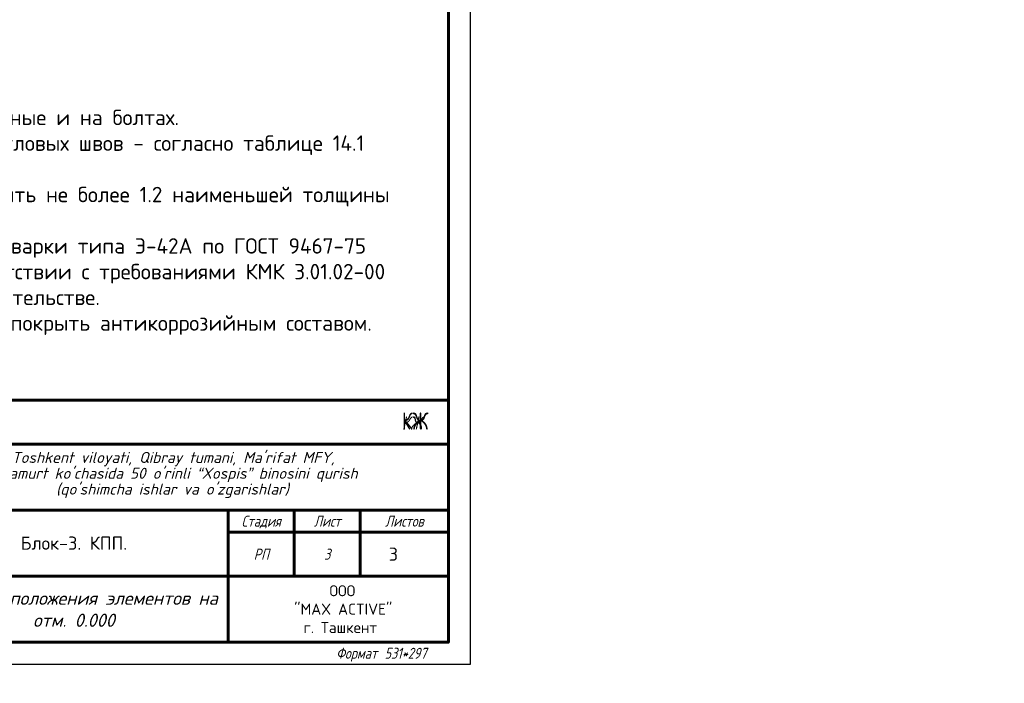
# Model space of a CAD drawing. Header units: millimetres. Extents: x 494616 to 29467618, y -815866 to -785734.
# Tile 16 of 21: x 686292 to 708637, y -815866 to -800800. Entities that reach past the tile are written whole.
import ezdxf
from ezdxf.enums import TextEntityAlignment as Align

# ---------------------------------------------------------------- set-up
doc = ezdxf.new("R2010")
doc.units = ezdxf.units.MM
doc.linetypes.add('CENTER', pattern=[50.8, 31.75, -6.35, 6.35, -6.35])
for name, color, linetype, lineweight in [('HVA. Текст (Text) RU.0', 7, 'Continuous', 13), ('Ср.линия', 7, 'Continuous', 25), ('текст', 7, 'Continuous', 25)]:
    doc.layers.add(name, color=color, linetype=linetype, lineweight=lineweight)
doc.layers.add('RAZMER', color=5, linetype='Continuous')
doc.styles.add('GOST 2.304', font='CS_Gost2304.shx', dxfattribs={"oblique": 15})
doc.styles.add('ISOCPEUR', font='isocpeui.ttf')
doc.styles.add('SPDS1', font='spds.shx', dxfattribs={"width": 0.8})
doc.styles.add('style4', font='isocpeur.ttf', dxfattribs={"height": 350})
doc.styles.add('style9', font='isocpeur.ttf', dxfattribs={"height": 300})
doc.styles.add('ГОСТ 300', font='isocpeui.ttf', dxfattribs={"height": 250})

# ---------------------------------------------------------------- blocks, each defined once
blk = doc.blocks.new('*U988')
at = {"color": 13, "linetype": 'Continuous', "lineweight": 60}
for p, q in [((-125, 50), (-5, 50)), ((-190, 35), (-5, 35)), ((-55, 5), (-55, 35)), ((-55, 35), (-55, 5)), ((-40, 35), (-40, 20)), ((-25, 35), (-25, 20)), ((-55, 30), (-5, 30)), ((-125, 20), (-5, 20))]:
    blk.add_line(p, q, dxfattribs=at)
at = {"color": 0, "linetype": 'Continuous', "lineweight": -2}
blk.add_lwpolyline([(-530.99, 0), (0, 0), (0, 297), (-530.99, 297), (-530.99, 0)], dxfattribs=at)
at = {"color": 13, "linetype": 'Continuous', "lineweight": 60}
blk.add_lwpolyline([(-510.99, 5), (-5, 5), (-5, 292), (-510.99, 292), (-510.99, 5)], dxfattribs=at)
blk.add_lwpolyline([(-5, 5), (-190, 5), (-190, 60), (-5, 60)], close=True, dxfattribs=at)
at = {"color": 0, "linetype": 'Continuous', "lineweight": -2, "style": 'GOST 2.304', "oblique": 15}
for s, p in [('Стадия', (-47.5, 32.5)), ('Лист', (-32.5, 32.5)), ('Листов', (-15, 32.5))]:
    blk.add_text(s, height=2.5, dxfattribs=at).set_placement(p, align=Align.MIDDLE_CENTER)
blk.add_text('Формат', height=2.5, dxfattribs=at).set_placement((-21.19, 1.25), align=Align.RIGHT)
for tag, p in [('ДАТА_С7', (-521.79, 275.6)), ('ДАТА_С8', (-516.79, 275.6)), ('ДАТА_С9', (-511.79, 275.6)), ('ФАМИЛИЯ_С7', (-521.79, 240.6)), ('ФАМИЛИЯ_С8', (-516.79, 240.6)), ('ФАМИЛИЯ_С9', (-511.79, 240.6)), ('ДОЛЖНОСТЬ_С7', (-521.79, 220.6)), ('ДОЛЖНОСТЬ_С8', (-516.79, 220.6)), ('ДОЛЖНОСТЬ_С9', (-511.79, 220.6)), ('ДАТА_С4', (-521.79, 210.6)), ('ДАТА_С5', (-516.79, 210.6)), ('ДАТА_С6', (-511.79, 210.6)), ('ФАМИЛИЯ_С4', (-521.79, 175.6)), ('ФАМИЛИЯ_С5', (-516.79, 175.6)), ('ФАМИЛИЯ_С6', (-511.79, 175.6)), ('ДОЛЖНОСТЬ_С4', (-521.79, 155.6)), ('ДОЛЖНОСТЬ_С5', (-516.79, 155.6)), ('ДОЛЖНОСТЬ_С6', (-511.79, 155.6)), ('ДАТА_С1', (-521.79, 145.6)), ('ДАТА_С2', (-516.79, 145.6)), ('ДАТА_С3', (-511.79, 145.6)), ('ФАМИЛИЯ_С1', (-521.79, 110.6)), ('ФАМИЛИЯ_С2', (-516.79, 110.6)), ('ФАМИЛИЯ_С3', (-511.79, 110.6)), ('ДОЛЖНОСТЬ_С1', (-521.79, 90.6)), ('ДОЛЖНОСТЬ_С2', (-516.79, 90.6)), ('ДОЛЖНОСТЬ_С3', (-511.79, 90.6))]:
    blk.add_attdef(tag, p, '', height=2.5, rotation=90, dxfattribs=at)
for tag, p in [('ИЗМЕНЕНИЕ4', (-185, 55.95)), ('УЧАСТОК4', (-175, 55.95)), ('ЛИСТ4', (-165, 55.95)), ('ДОК4', (-155, 55.95)), ('ИЗМЕНЕНИЕ3', (-185, 50.95)), ('УЧАСТОК3', (-175, 50.95)), ('ЛИСТ3', (-165, 50.95)), ('ДОК3', (-155, 50.95)), ('ИЗМЕНЕНИЕ2', (-185, 45.95)), ('УЧАСТОК2', (-175, 45.95)), ('ЛИСТ2', (-165, 45.95)), ('ДОК2', (-155, 45.95)), ('НАИМЕНОВАНИЕ1', (-66.57, 45.54)), ('ИЗМЕНЕНИЕ1', (-185, 40.95)), ('УЧАСТОК1', (-175, 40.95)), ('ЛИСТ1', (-165, 40.95)), ('ДОК1', (-155, 40.95)), ('НАИМЕНОВАНИЕ2', (-66.57, 41.18)), ('НАИМЕНОВАНИЕ3', (-66.57, 36.94)), ('СООРУЖЕНИЕ1', (-89.86, 30.35)), ('СООРУЖЕНИЕ2', (-89.86, 25.99)), ('СООРУЖЕНИЕ3', (-89.86, 21.75)), ('НАИМЕНОВАНИЕ_ЛИСТА1', (-90.36, 15.32)), ('НАИМЕНОВАНИЕ_ЛИСТА2', (-90.36, 10.97)), ('НАИМЕНОВАНИЕ_ЛИСТА3', (-90.36, 6.72))]:
    blk.add_attdef(tag, text='', height=2.5, dxfattribs=at).set_placement(p, align=Align.CENTER)
at = {"color": 0, "linetype": 'Continuous', "lineweight": -2, "style": 'GOST 2.304', "oblique": 15, "flags": 8}
for tag, p in [('ДАТА10', (-130.07, 55.83)), ('ДАТА9', (-130.07, 50.83)), ('ДАТА8', (-130.07, 45.83)), ('ДАТА7', (-130.07, 40.83)), ('ДАТА6', (-130.07, 30.83)), ('ДАТА5', (-130.07, 25.83)), ('ДАТА4', (-130.07, 20.83)), ('ДАТА3', (-130.07, 15.83)), ('ДАТА2', (-130.07, 10.83)), ('ДАТА1', (-130.07, 5.83))]:
    blk.add_attdef(tag, text='', height=2.5, dxfattribs=at).set_placement(p, align=Align.CENTER)
at = {"color": 0, "linetype": 'Continuous', "lineweight": -2, "style": 'GOST 2.304', "oblique": 15}
blk.add_attdef('!ШИФР', text='', height=5, dxfattribs=at).set_placement((-60.29, 52.75), align=Align.RIGHT)
for tag, p, height in [('!РАЗДЕЛ', (-60.07, 52.75), 5), ('ДОЛЖНОСТЬ6', (-188.95, 30.95), 2.5), ('ФАМИЛИЯ6', (-168.95, 30.95), 2.5), ('ДОЛЖНОСТЬ5', (-188.95, 25.95), 2.5), ('ФАМИЛИЯ5', (-168.95, 25.95), 2.5), ('ДОЛЖНОСТЬ4', (-188.95, 20.95), 2.5), ('ФАМИЛИЯ4', (-168.95, 20.95), 2.5), ('ДОЛЖНОСТЬ3', (-188.95, 15.95), 2.5), ('ФАМИЛИЯ3', (-168.95, 15.95), 2.5), ('ДОЛЖНОСТЬ2', (-188.95, 10.95), 2.5), ('ФАМИЛИЯ2', (-168.95, 10.95), 2.5), ('ДОЛЖНОСТЬ1', (-188.95, 5.95), 2.5), ('ФАМИЛИЯ1', (-168.95, 5.95), 2.5)]:
    blk.add_attdef(tag, p, '', height=height, dxfattribs=at)
for tag, p in [('!СТАДИЯ', (-47.46, 25)), ('!НОМЕР', (-32.5, 25)), ('КОЛИЧЕСТВО_ЛИСТОВ', (-15, 25)), ('КОЛИЧЕСТВО_ЛИСТОВ', (-19.29, 13.01))]:
    blk.add_attdef(tag, text='', height=2.5, dxfattribs=at).set_placement(p, align=Align.MIDDLE_CENTER)
at = {"color": 0, "linetype": 'Continuous', "lineweight": -2, "style": 'GOST 2.304', "oblique": 15, "flags": 8}
blk.add_attdef('!ФОРМАТ', (-19.5, 1.25), '', height=2.5, dxfattribs=at)
blk = doc.blocks.new('sdfbee333')
at = {"ltscale": 100, "style": 'ГОСТ 300', "width": 0.8}
blk.add_text('КЖ', height=300, dxfattribs=at).set_placement((7559, 3328))
at = {"ltscale": 100, "insert": (-3261, 2821), "char_height": 250, "width": 11326.72, "attachment_point": 1, "line_spacing_factor": 0.862598, "style": 'ГОСТ 300'}
blk.add_mtext("\\pi1966.0095;Toshkent viloyati, Qibray tumani, Ma'rifat MFY, \\P\\pi1357.77087;Qoramurt ko'chasida 50 o'rinli “Xospis” binosini qurish \\P\\pi2970.74435;(qo'shimcha ishlar va o'zgarishlar) ", dxfattribs=at)
at = {"color": 5, "insert": (7364, 500), "char_height": 300, "width": 1500, "attachment_point": 5, "style": 'style4'}
blk.add_mtext('3', dxfattribs=at)
at = {"ltscale": 100, "insert": (3140, -206), "char_height": 250, "width": 6095.63, "attachment_point": 1, "style": 'ГОСТ 300'}
blk.add_mtext('\\pi2772.81725;{\\fISOCPEUR|b0|i0|c204|p34;ООО \\P\\pi1972.81725;"MAX ACTIVE" \\P\\pi2185.31725;г. Ташкент}', dxfattribs=at)
at = {"layer": 'текст', "color": 0, "lineweight": 25, "insert": (114, 750), "char_height": 300, "width": 7000, "attachment_point": 5, "style": 'style4'}
blk.add_mtext('Блок-3. КПП.', dxfattribs=at)

msp = doc.modelspace()

# ---------------------------------------------------------------- block references
for p in [(576337.51, -813434.206), (632739.606, -813434.206), (687408.208, -813434.206)]:
    msp.add_blockref('sdfbee333', p)
at = {"layer": 'RAZMER'}
ref = msp.add_blockref('*U988', (696522.073, -815434.206), dxfattribs=dict(at, xscale=100, yscale=100, zscale=100))
ref.add_attrib('!ФОРМАТ', '531*297', (694572.073, -815309.206), dxfattribs={"layer": '0', "color": 0, "linetype": 'Continuous', "lineweight": -2, "height": 250, "style": 'GOST 2.304', "oblique": 15})
ref.add_attrib('!НОМЕР', '3', dxfattribs={"layer": '0', "color": 0, "linetype": 'Continuous', "lineweight": -2, "height": 250, "style": 'GOST 2.304', "oblique": 15}).set_placement((693272.073, -812934.206), align=Align.MIDDLE_CENTER)
ref.add_attrib('!СТАДИЯ', 'РП', dxfattribs={"layer": '0', "color": 0, "linetype": 'Continuous', "lineweight": -2, "height": 250, "style": 'GOST 2.304', "oblique": 15}).set_placement((691776.337, -812934.206), align=Align.MIDDLE_CENTER)

# ---------------------------------------------------------------- texts
at = {"color": 0, "lineweight": 13, "insert": (687522.073, -814184.206), "char_height": 300, "width": 7000, "attachment_point": 5, "style": 'ISOCPEUR'}
msp.add_mtext('{\\C256;Схема расположения элементов на отм. 0.000}', dxfattribs=at)
at = {"layer": 'HVA. Текст (Text) RU.0', "color": 7, "linetype": 'CENTER', "insert": (508598.823, -798768.686), "char_height": 700, "width": 22624.26946, "attachment_point": 4, "style": 'SPDS1'}
msp.add_mtext("\\pi959.55897;{\\fISOCPEUR|b0|i1|c204|p34;\\W1;\\C256;Toshkent viloyati, Qibray tumani, Ma'rifat MFY, \\P\\pi775.54382;Qoramurt ko'chasida 50 o'rinli “Xospis” binosini \\P\\pi10012.09685;qurish \\P\\pi3772.81655;(qo'shimcha ishlar va o'zgarishlar)} ", dxfattribs=at)
at = {"layer": 'Ср.линия', "insert": (678112.93, -801427.177), "char_height": 350, "width": 16704.201, "attachment_point": 1, "style": 'style9'}
msp.add_mtext('\\pi1400;{\\H1.4286x;Примечания\\P\\pi0;}\\P\\pi-700,l700;1.  Все монтажные соединения сварные и на болтах.\\P2.  Минимальный катет сварных угловых швов - согласно таблице 14.1 КМК 2.03.05-97.\\P   Катеты угловых швов должны быть не более 1.2 наименьшей толщины соединяемых    элементов.\\P   Электроды для электродуговой сварки типа Э-42А по ГОСТ 9467-75\\P3.  Все работы выполнять в соответствии с требованиями КМК 3.01.02-00 "Техника   безопасности в строительстве. \\P\\pi-1400,l1400;   Все металлические поверхности покрыть антикоррозийным составом.', dxfattribs=at)
at = {"layer": 'текст', "color": 0, "lineweight": 25, "style": 'style4', "width": 0.8}
msp.add_text('КЖ', height=390, dxfattribs=at).set_placement((694967.421, -810106.261))
at = {"layer": 'текст', "color": 0, "ltscale": 100, "insert": (646125.66, -801127.13), "char_height": 250, "width": 17669.51564, "attachment_point": 1, "line_spacing_factor": 0.84, "style": 'style4'}
msp.add_mtext('\\A1;{\\fISOCPEUR|b1|i0|c204|p34;\\H1.2x;\\LЭкспликация отделочных и конструктивных элементов\\P}\\P\\pi-750,l750,t750;{\\fSymbol|b0|i0|c2|p18;·^I}Наружные и внутренние дверные блоки из дерево-алюминиевого, алюминиевого и металлопластикового профиля. -{\\C1;12.48м2\\H1.6x; \\H0.625x;\\P\\fSymbol|b0|i0|c2|p18;\\C0;·^I}Оконные блоки из дерево-алюминиевого, алюминиевого и металлопластикового профиля с {\\H1.528x; }открывающимися створками (поворотными, откидными и поворотно-откидными) .-{\\C1;4.08м2\\H1.63664x; \\H0.61101x;\\P\\fSymbol|b0|i0|c2|p18;\\C0;·^I}Внутренняя улучшенная цементно-известковая штукатурка стен по каменным и бетонным {\\H1.5736x; }основаниям.-{\\C1;18.7м2\\H1.53117x; \\H0.6531x;\\P\\fSymbol|b0|i0|c2|p18;\\C0;·^I}Штукатурка оконных и дверных откосов по каменным и бетонным основаниям.-{\\C1;10.64м2\\H1.53626x; \\H0.65093x;\\P\\fSymbol|b0|i0|c2|p18;\\C0;·^I}Внутренняя улучшенная цементно-известковая штукатурка стен по каменным и бетонным {\\H1.53565x; }основаниям.-{\\C1;28.3м2\\H1.53572x;\\C0; }\\P{\\fSymbol|b0|i0|c2|p18;·^I}Окраска внутренних стен поливинилацетатными водоэмульсионными составами по оштукатуренной {\\H1.53571x; }поверхности.-{\\C1;29.34м2\\H1.53571x;\\C0; }\\P{\\fSymbol|b0|i0|c2|p18;·^I}Подвесной потолок из гипсокартонных плит Knauf по металлическому каркасу.-{\\C1;7.3м2\\H1.53571x;\\C0; }\\P{\\fSymbol|b0|i0|c2|p18;·^I}Высококачественная шпаклёвка потолков.-{\\C1;7.3м2\\H1.53571x;\\C0; }\\P{\\fSymbol|b0|i0|c2|p18;·^I}Окраска потолков поливинилацетатными водоэмульсионными составами..-{\\C1;7.3м2\\H1.53571x;\\C0; }\\P{\\fSymbol|b0|i0|c2|p18;·^I}Высококачественная шпаклёвка стен.-{\\C1;28.3м2\\H1.53571x;\\C0; }\\P{\\fSymbol|b0|i0|c2|p18;·^I}Фасадная окраска поливинилацетатными составами.-{\\C1;28.3м2\\H1.53571x;\\C0; }\\P{\\fSymbol|b0|i0|c2|p18;·^I}Облицовка стен полированными гранитными плитами толщиной 40 мм.-{\\C1;2.8м2\\H1.53571x;\\C0; }\\P{\\fSymbol|b0|i0|c2|p18;·^I}Дополнительная облицовка полированным гранитом (изменение толщины плит).-{\\C1;2.8м2\\H1.63571x;\\C0; }\\P{\\fSymbol|b0|i0|c2|p18;·^I}Облицовка фасада декоративными алюминиевыми композитными панелями типа «Алюпан».-{\\C1;10.9м2\\H1.57371x;\\C0; }\\P{\\fSymbol|b0|i0|c2|p18;·^I}Декоративные алюминиевые композитные панели типа «Алюпан».-{\\C1;10.9м2\\H1.53115x;\\C0; }\\P{\\fSymbol|b0|i0|c2|p18;·^I}Бетонная подготовка основания.-{\\C1;2м\\H0.7x;\\S3^ ;\\H2.19466x;\\C0; }\\P{\\fSymbol|b0|i0|c2|p18;·^I}Оклеечная гидроизоляция битумно-полимерным материалом..-{\\C1;20.24м2\\H1.53565x;\\C0; }\\P{\\fSymbol|b0|i0|c2|p18;·^I}Бетонный подстилающий слой.-{\\C1;1.8м\\H0.7x;\\S3^ ;\\H2.19389x; }', dxfattribs=at)
at = {"layer": 'текст', "insert": (603111.185, -807819.51), "char_height": 350, "attachment_point": 1, "style": 'ISOCPEUR'}
msp.add_mtext_dynamic_manual_height_columns('\\pi7312.2;{\\LПримечания:\\P\\pi-1050,l1050,t1050;}1.^IБетонирование допускается после установок всех выпускаемых стержней в вертикальные конструкции.\\P9.^IВсе бетонные и железобетонные конструкции находящиеся в грунте выполнять на сульфатостойком портландцементе по ГОСТ 22266-94 марки W4.\\P1.^IВсе железобетонное и бетонные конструкции соприкасающиеся с грунтом, обмазать горячим битумом за 2 раза.\\P2.^IВсе насыпные грунты подлежат удалению из - под основания фундамента с заменой чистым грунтом.', width=18510.45346, gutter_width=0, heights=[8968.663], dxfattribs=at)

doc.saveas('drawing.dxf')
